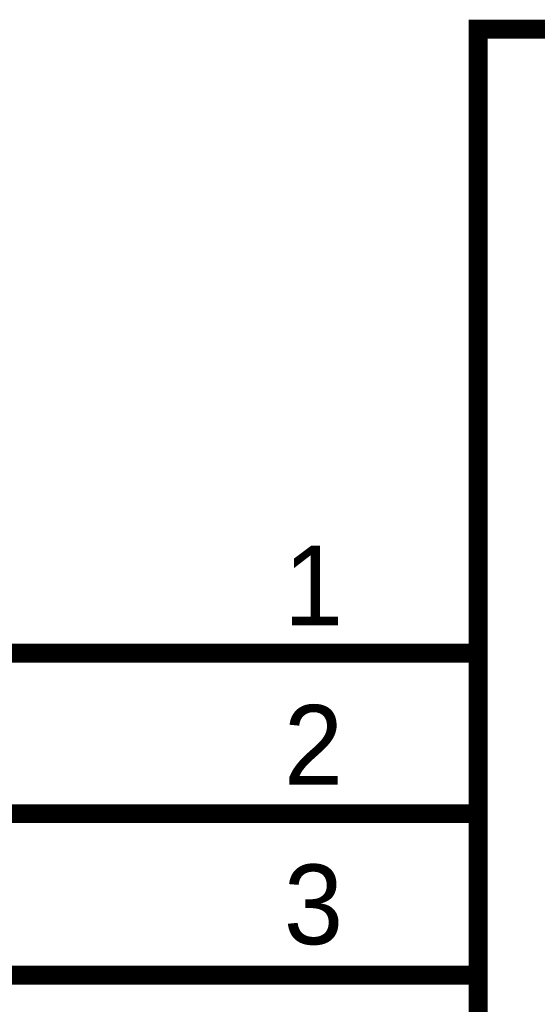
# Model space of a CAD drawing. Header units: inches. Extents: x 0 to 9.5, y -0.01 to 7.51.
# Tile 36 of 59: x 3.43 to 3.75, y 4.26 to 4.87. Entities that reach past the tile are written whole.
import ezdxf

# ---------------------------------------------------------------- set-up
doc = ezdxf.new("R2010")
doc.units = ezdxf.units.IN
doc.header["$MEASUREMENT"] = 0
doc.layers.add('Sheet', color=255, linetype='Continuous')

msp = doc.modelspace()

# ---------------------------------------------------------------- linework, layer by layer
at = {"layer": 'Sheet'}
for points in [[(3.71063, 4.86483, 0.0118, 0.0118, 0), (6.1098, 4.86483, 0.0118, 0.0118, 0), (6.1098, 2.76476, 0.0118, 0.0118, 0), (3.71063, 2.76476, 0.0118, 0.0118, 0), (3.71063, 4.86483, 0.0118, 0.0118, 0)], [(3.71063, 4.86483, 0.0039, 0.0039, 0), (3.71063, 2.76476, 0.0039, 0.0039, 0), (6.1098, 2.76476, 0.0039, 0.0039, 0), (6.1098, 4.86483, 0.0039, 0.0039, 0), (3.71063, 4.86483, 0.0039, 0.0039, 0), (3.71063, 4.86483, 0.0039, 0.0039, 0)]]:
    msp.add_lwpolyline(points, format="xyseb", close=True, dxfattribs=at)
for points in [[(3.71063, 4.47669, 0.0118, 0.0118, 0), (3.41065, 4.47669, 0.0118, 0.0118, 0)], [(3.71063, 4.37686, 0.0118, 0.0118, 0), (3.41065, 4.37686, 0.0118, 0.0118, 0)], [(3.71063, 4.27641, 0.0118, 0.0118, 0), (3.41065, 4.27641, 0.0118, 0.0118, 0)]]:
    msp.add_lwpolyline(points, format="xyseb", dxfattribs=at)

# ---------------------------------------------------------------- texts
for s, p in [('1', (3.58977, 4.49405)), ('2', (3.58977, 4.39484)), ('3', (3.58977, 4.29563))]:
    msp.add_text(s, height=0.0496, dxfattribs=at).set_placement(p)

doc.saveas('drawing.dxf')
